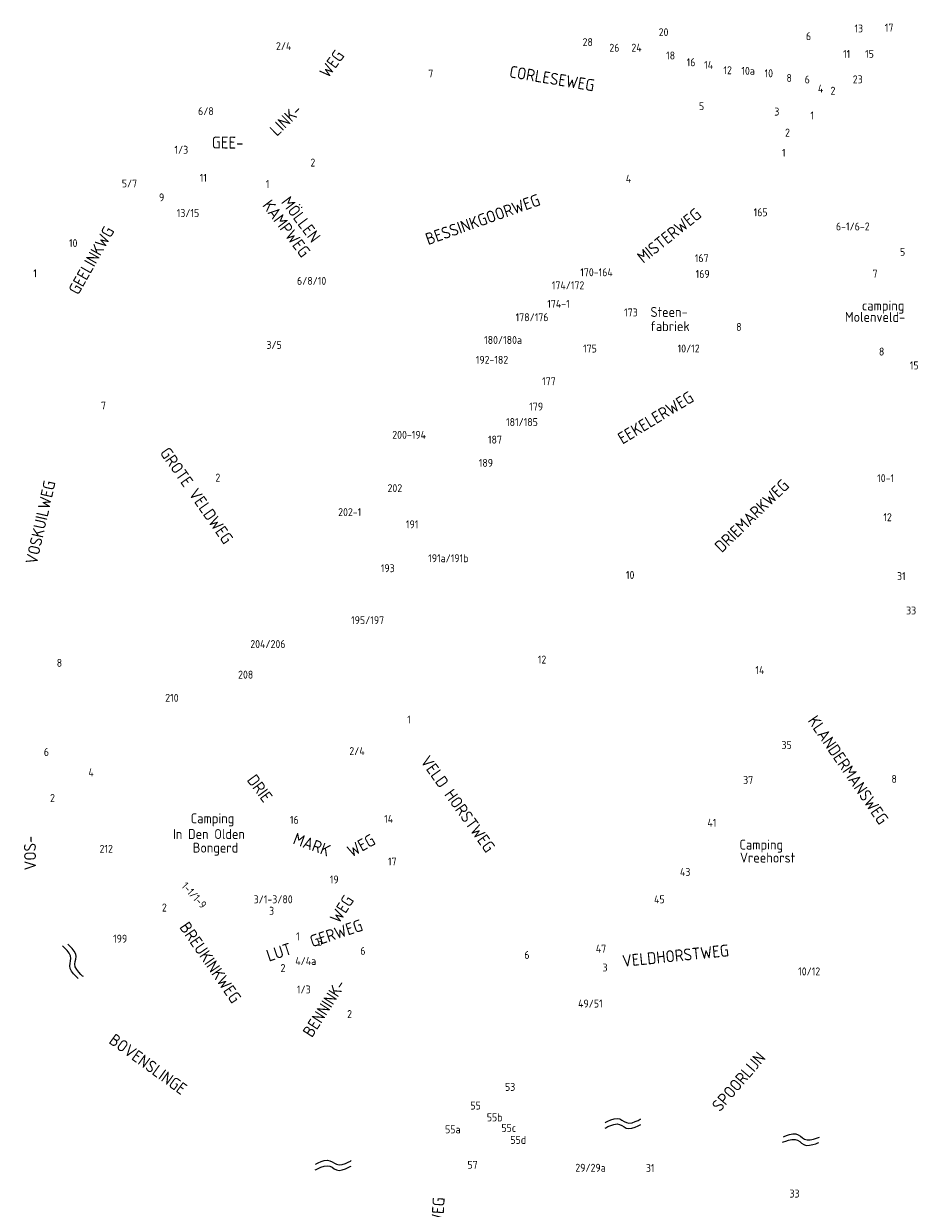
# Model space of a CAD drawing. Extents: x 240000 to 254330, y 435016 to 451025.
# Tile 6 of 25: x 243006 to 245266, y 439999 to 442984. Entities that reach past the tile are written whole.
import ezdxf

# ---------------------------------------------------------------- set-up
doc = ezdxf.new("R2010")
doc.units = 0
doc.header["$LTSCALE"] = 40
doc.header["$MEASUREMENT"] = 0
doc.layers.get('0').update_dxf_attribs({"color": 9, "linetype": 'CONTINUOUS'})
for name, color, linetype in [('ARC-D06WA', 9, 'CONTINUOUS'), ('BOU-D00', 250, 'CONTINUOUS'), ('SEM-D01FA', 250, 'CONTINUOUS'), ('SEM-D01HN', 250, 'CONTINUOUS'), ('SEM-D03ST', 250, 'CONTINUOUS'), ('SEM-D03WA', 250, 'CONTINUOUS')]:
    doc.layers.add(name, color=color, linetype=linetype)
doc.layers.get('BOU-D00').off()
doc.styles.add('ISO', font='ISO.shx', dxfattribs={"height": 23})

# ---------------------------------------------------------------- blocks, each defined once
blk = doc.blocks.new('HUIS')
at = {"layer": 'SEM-D01HN', "linetype": 'Continuous', "style": 'ISO'}
blk.add_attdef('HUISNUMMER', (22.2, -8.4), '', height=23, dxfattribs=at)
blk = doc.blocks.new('WAT')
for points in [[(-1.788, 0.358), (-1.722, 0.436), (-1.551, 0.622), (-1.313, 0.844), (-1.046, 1.03), (-0.788, 1.108), (-0.569, 1.03), (-0.378, 0.844), (-0.198, 0.622), (-0.007, 0.436), (0.212, 0.358), (0.47, 0.436), (0.737, 0.622), (0.975, 0.844), (1.146, 1.03), (1.212, 1.108)], [(-1.788, -0.568), (-1.722, -0.49), (-1.551, -0.304), (-1.313, -0.082), (-1.046, 0.104), (-0.788, 0.182), (-0.569, 0.104), (-0.378, -0.082), (-0.198, -0.304), (-0.007, -0.49), (0.212, -0.568), (0.47, -0.49), (0.737, -0.304), (0.975, -0.082), (1.146, 0.104), (1.212, 0.182)]]:
    blk.add_lwpolyline(points)

msp = doc.modelspace()

# ---------------------------------------------------------------- block references
at = {"layer": 'ARC-D06WA', "yscale": 15}
for p, xscale, zscale, rotation in [((243131.1, 440631.4), 30, 30, 108.5650641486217), ((244523.8, 440208.9), 30, 30, 359.0116581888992), ((244971.6, 440167.3), 29.99999999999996, 29.99999999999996, 352.5073416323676), ((243794.1, 440103.7), 30, 30, 359.0113780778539)]:
    msp.add_blockref('WAT', p, dxfattribs=dict(at, xscale=xscale, zscale=zscale, rotation=rotation))
at = {"layer": 'BOU-D00'}
ref = msp.add_blockref('HUIS', (245111.8, 442943), dxfattribs=dict(at, rotation=353.4743645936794))
ref.add_attrib('HUISNUMMER', '13', (245098, 442962.4), dxfattribs={"layer": 'SEM-D01HN', "height": 20, "rotation": 359.4723, "style": 'ISO'})
ref = msp.add_blockref('HUIS', (245175.5, 442947.1), dxfattribs=dict(at, rotation=355.9681133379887))
ref.add_attrib('HUISNUMMER', '17', (245174.7, 442964.3), dxfattribs={"layer": 'SEM-D01HN', "height": 20, "rotation": 0.2907, "style": 'ISO'})
ref = msp.add_blockref('HUIS', (244446.1, 442908.7), dxfattribs=at)
ref.add_attrib('HUISNUMMER', '28', (244413.5, 442927.9), dxfattribs={"layer": 'SEM-D01HN', "height": 20, "style": 'ISO'})
ref = msp.add_blockref('HUIS', (244577.7, 442963.1), dxfattribs=at)
ref.add_attrib('HUISNUMMER', '20', (244605.1, 442953), dxfattribs={"layer": 'SEM-D01HN', "height": 20, "style": 'ISO'})
ref = msp.add_blockref('HUIS', (245007.9, 442940.5), dxfattribs=at)
ref.add_attrib('HUISNUMMER', '6', (244975.9, 442942.9), dxfattribs={"layer": 'SEM-D01HN', "height": 20, "style": 'ISO'})
ref = msp.add_blockref('HUIS', (243689.7, 442956.9), dxfattribs=at)
ref.add_attrib('HUISNUMMER', '2/4', (243641.3, 442917.9), dxfattribs={"layer": 'SEM-D01HN', "height": 20, "style": 'ISO'})
ref = msp.add_blockref('HUIS', (244503.6, 442894), dxfattribs=at)
ref.add_attrib('HUISNUMMER', '26', (244480.9, 442913.8), dxfattribs={"layer": 'SEM-D01HN', "height": 20, "style": 'ISO'})
ref = msp.add_blockref('HUIS', (244563.2, 442894.8), dxfattribs=at)
ref.add_attrib('HUISNUMMER', '24', (244536.4, 442914), dxfattribs={"layer": 'SEM-D01HN', "height": 20, "style": 'ISO'})
ref = msp.add_blockref('HUIS', (245087.8, 442940.8), dxfattribs=at)
ref.add_attrib('HUISNUMMER', '11', (245069.4, 442898.2), dxfattribs={"layer": 'SEM-D01HN', "height": 20, "style": 'ISO'})
ref = msp.add_blockref('HUIS', (245132.8, 442940.4), dxfattribs=at)
ref.add_attrib('HUISNUMMER', '15', (245125, 442898.2), dxfattribs={"layer": 'SEM-D01HN', "height": 20, "style": 'ISO'})
ref = msp.add_blockref('HUIS', (244637.2, 442872.8), dxfattribs=at)
ref.add_attrib('HUISNUMMER', '18', (244623.8, 442894.2), dxfattribs={"layer": 'SEM-D01HN', "height": 20, "style": 'ISO'})
ref = msp.add_blockref('HUIS', (244683, 442856.1), dxfattribs=at)
ref.add_attrib('HUISNUMMER', '16', (244675.6, 442877.2), dxfattribs={"layer": 'SEM-D01HN', "height": 20, "style": 'ISO'})
ref = msp.add_blockref('HUIS', (244731.2, 442848.4), dxfattribs=at)
ref.add_attrib('HUISNUMMER', '14', (244719.5, 442870.5), dxfattribs={"layer": 'SEM-D01HN', "height": 20, "style": 'ISO'})
ref = msp.add_blockref('HUIS', (244010.7, 442890.1), dxfattribs=at)
ref.add_attrib('HUISNUMMER', '7', (244024.9, 442848.9), dxfattribs={"layer": 'SEM-D01HN', "height": 20, "style": 'ISO'})
ref = msp.add_blockref('HUIS', (244799.8, 442838), dxfattribs=at)
ref.add_attrib('HUISNUMMER', '12', (244768.1, 442857.1), dxfattribs={"layer": 'SEM-D01HN', "height": 20, "style": 'ISO'})
ref = msp.add_blockref('HUIS', (244837.3, 442834.2), dxfattribs=at)
ref.add_attrib('HUISNUMMER', '10a', (244813.3, 442855.6), dxfattribs={"layer": 'SEM-D01HN', "height": 20, "style": 'ISO'})
ref = msp.add_blockref('HUIS', (244870.4, 442829), dxfattribs=at)
ref.add_attrib('HUISNUMMER', '10', (244871.8, 442849.4), dxfattribs={"layer": 'SEM-D01HN', "height": 20, "style": 'ISO'})
ref = msp.add_blockref('HUIS', (244911.6, 442827.4), dxfattribs=at)
ref.add_attrib('HUISNUMMER', '8', (244927, 442837.8), dxfattribs={"layer": 'SEM-D01HN', "height": 20, "style": 'ISO'})
ref = msp.add_blockref('HUIS', (244961.8, 442815.9), dxfattribs=at)
ref.add_attrib('HUISNUMMER', '6', (244972.8, 442833.9), dxfattribs={"layer": 'SEM-D01HN', "height": 20, "style": 'ISO'})
ref = msp.add_blockref('HUIS', (245023.1, 442796), dxfattribs=at)
ref.add_attrib('HUISNUMMER', '4', (245006.1, 442810.5), dxfattribs={"layer": 'SEM-D01HN', "height": 20, "style": 'ISO'})
ref = msp.add_blockref('HUIS', (245070.4, 442843.2), dxfattribs=at)
ref.add_attrib('HUISNUMMER', '23', (245093.9, 442834.2), dxfattribs={"layer": 'SEM-D01HN', "height": 20, "style": 'ISO'})
ref = msp.add_blockref('HUIS', (245049.7, 442786.9), dxfattribs=at)
ref.add_attrib('HUISNUMMER', '2', (245037.9, 442805.6), dxfattribs={"layer": 'SEM-D01HN', "height": 20, "style": 'ISO'})
ref = msp.add_blockref('HUIS', (243429, 442738.6), dxfattribs=at)
ref.add_attrib('HUISNUMMER', '6/8', (243445.2, 442753.9), dxfattribs={"layer": 'SEM-D01HN', "height": 20, "style": 'ISO'})
ref = msp.add_blockref('HUIS', (244697.1, 442804.9), dxfattribs=at)
ref.add_attrib('HUISNUMMER', '5', (244706.6, 442766.6), dxfattribs={"layer": 'SEM-D01HN', "height": 20, "style": 'ISO'})
ref = msp.add_blockref('HUIS', (244930.4, 442762), dxfattribs=at)
ref.add_attrib('HUISNUMMER', '3', (244896.2, 442752.9), dxfattribs={"layer": 'SEM-D01HN', "height": 20, "style": 'ISO'})
ref = msp.add_blockref('HUIS', (244968.4, 442754.9), dxfattribs=at)
ref.add_attrib('HUISNUMMER', '1', (244987.2, 442743.1), dxfattribs={"layer": 'SEM-D01HN', "height": 20, "style": 'ISO'})
ref = msp.add_blockref('HUIS', (244955, 442724.2), dxfattribs=at)
ref.add_attrib('HUISNUMMER', '2', (244923.4, 442700), dxfattribs={"layer": 'SEM-D01HN', "height": 20, "style": 'ISO'})
ref = msp.add_blockref('HUIS', (243373.9, 442695.4), dxfattribs=at)
ref.add_attrib('HUISNUMMER', '1/3', (243385.8, 442656.8), dxfattribs={"layer": 'SEM-D01HN', "height": 20, "style": 'ISO'})
ref = msp.add_blockref('HUIS', (244946.2, 442665), dxfattribs=at)
ref.add_attrib('HUISNUMMER', '1', (244915.6, 442649.1), dxfattribs={"layer": 'SEM-D01HN', "height": 20, "style": 'ISO'})
ref = msp.add_blockref('HUIS', (243704.6, 442633.4), dxfattribs=at)
ref.add_attrib('HUISNUMMER', '2', (243728.1, 442624.5), dxfattribs={"layer": 'SEM-D01HN', "height": 20, "style": 'ISO'})
ref = msp.add_blockref('HUIS', (243274.2, 442615.4), dxfattribs=at)
ref.add_attrib('HUISNUMMER', '5/7', (243253.1, 442571.8), dxfattribs={"layer": 'SEM-D01HN', "height": 20, "style": 'ISO'})
ref = msp.add_blockref('HUIS', (243426, 442595.1), dxfattribs=at)
ref.add_attrib('HUISNUMMER', '11', (243449.5, 442586.1), dxfattribs={"layer": 'SEM-D01HN', "height": 20, "style": 'ISO'})
ref = msp.add_blockref('HUIS', (243645.6, 442584.7), dxfattribs=at)
ref.add_attrib('HUISNUMMER', '1', (243615.8, 442570.5), dxfattribs={"layer": 'SEM-D01HN', "height": 20, "style": 'ISO'})
ref = msp.add_blockref('HUIS', (244498.7, 442592.5), dxfattribs=at)
ref.add_attrib('HUISNUMMER', '4', (244522.2, 442583.6), dxfattribs={"layer": 'SEM-D01HN', "height": 20, "style": 'ISO'})
ref = msp.add_blockref('HUIS', (243373.2, 442568.2), dxfattribs=at)
ref.add_attrib('HUISNUMMER', '9', (243346.9, 442536.8), dxfattribs={"layer": 'SEM-D01HN', "height": 20, "style": 'ISO'})
ref = msp.add_blockref('HUIS', (243418.1, 442545.1), dxfattribs=at)
ref.add_attrib('HUISNUMMER', '13/15', (243391.5, 442497.3), dxfattribs={"layer": 'SEM-D01HN', "height": 20, "style": 'ISO'})
ref = msp.add_blockref('HUIS', (244909.3, 442537.7), dxfattribs=at)
ref.add_attrib('HUISNUMMER', '165', (244844.2, 442499.2), dxfattribs={"layer": 'SEM-D01HN', "height": 20, "style": 'ISO'})
ref = msp.add_blockref('HUIS', (245190.2, 442440), dxfattribs=at)
ref.add_attrib('HUISNUMMER', '6-1/6-2', (245051.6, 442463.5), dxfattribs={"layer": 'SEM-D01HN', "height": 20, "style": 'ISO'})
ref = msp.add_blockref('HUIS', (243118.8, 442399.3), dxfattribs=at)
ref.add_attrib('HUISNUMMER', '10', (243120.1, 442421.5), dxfattribs={"layer": 'SEM-D01HN', "height": 20, "style": 'ISO'})
ref = msp.add_blockref('HUIS', (245196.7, 442392.3), dxfattribs=at)
ref.add_attrib('HUISNUMMER', '5', (245212.8, 442399.5), dxfattribs={"layer": 'SEM-D01HN', "height": 20, "style": 'ISO'})
ref = msp.add_blockref('HUIS', (244676.6, 442402), dxfattribs=at)
ref.add_attrib('HUISNUMMER', '167', (244696.1, 442383.6), dxfattribs={"layer": 'SEM-D01HN', "height": 20, "style": 'ISO'})
ref = msp.add_blockref('HUIS', (243029.3, 442390.8), dxfattribs=at)
ref.add_attrib('HUISNUMMER', '1', (243030.3, 442345.6), dxfattribs={"layer": 'SEM-D01HN', "height": 20, "style": 'ISO'})
ref = msp.add_blockref('HUIS', (244483.7, 442323.4), dxfattribs=at)
ref.add_attrib('HUISNUMMER', '170-164', (244407.7, 442348), dxfattribs={"layer": 'SEM-D01HN', "height": 20, "style": 'ISO'})
ref = msp.add_blockref('HUIS', (244674.7, 442352.7), dxfattribs=at)
ref.add_attrib('HUISNUMMER', '169', (244698.2, 442343.8), dxfattribs={"layer": 'SEM-D01HN', "height": 20, "style": 'ISO'})
ref = msp.add_blockref('HUIS', (245171.7, 442378.6), dxfattribs=at)
ref.add_attrib('HUISNUMMER', '7', (245143.7, 442344.6), dxfattribs={"layer": 'SEM-D01HN', "height": 20, "style": 'ISO'})
ref = msp.add_blockref('HUIS', (243820, 442354.5), dxfattribs=at)
ref.add_attrib('HUISNUMMER', '6/8/10', (243694.3, 442326.3), dxfattribs={"layer": 'SEM-D01HN', "height": 20, "style": 'ISO'})
ref = msp.add_blockref('HUIS', (244459.6, 442296.7), dxfattribs=at)
ref.add_attrib('HUISNUMMER', '174/172', (244336, 442315.2), dxfattribs={"layer": 'SEM-D01HN', "height": 20, "style": 'ISO'})
ref = msp.add_blockref('HUIS', (244425.9, 442295), dxfattribs=at)
ref.add_attrib('HUISNUMMER', '174-1', (244324.6, 442268.4), dxfattribs={"layer": 'SEM-D01HN', "height": 20, "style": 'ISO'})
ref = msp.add_blockref('HUIS', (244503.2, 442275.3), dxfattribs=at)
ref.add_attrib('HUISNUMMER', '173', (244518, 442246.9), dxfattribs={"layer": 'SEM-D01HN', "height": 20, "style": 'ISO'})
ref = msp.add_blockref('HUIS', (244382.5, 442222), dxfattribs=at)
ref.add_attrib('HUISNUMMER', '178/176', (244244.9, 442234.7), dxfattribs={"layer": 'SEM-D01HN', "height": 20, "style": 'ISO'})
ref = msp.add_blockref('HUIS', (244837.6, 442202.1), dxfattribs=at)
ref.add_attrib('HUISNUMMER', '8', (244800.3, 442210.4), dxfattribs={"layer": 'SEM-D01HN', "height": 20, "style": 'ISO'})
ref = msp.add_blockref('HUIS', (243593.8, 442174), dxfattribs=at)
ref.add_attrib('HUISNUMMER', '3/5', (243617.3, 442165), dxfattribs={"layer": 'SEM-D01HN', "height": 20, "style": 'ISO'})
ref = msp.add_blockref('HUIS', (244328.4, 442179.4), dxfattribs=at)
ref.add_attrib('HUISNUMMER', '180/180a', (244165.5, 442177.4), dxfattribs={"layer": 'SEM-D01HN', "height": 20, "style": 'ISO'})
ref = msp.add_blockref('HUIS', (244396.2, 442184.1), dxfattribs=at)
ref.add_attrib('HUISNUMMER', '175', (244414.7, 442155.8), dxfattribs={"layer": 'SEM-D01HN', "height": 20, "style": 'ISO'})
ref = msp.add_blockref('HUIS', (244757.6, 442152.1), dxfattribs=at)
ref.add_attrib('HUISNUMMER', '10/12', (244652.8, 442155.9), dxfattribs={"layer": 'SEM-D01HN', "height": 20, "style": 'ISO'})
ref = msp.add_blockref('HUIS', (244296.9, 442140.9), dxfattribs=at)
ref.add_attrib('HUISNUMMER', '192-182', (244144.6, 442127.4), dxfattribs={"layer": 'SEM-D01HN', "height": 20, "style": 'ISO'})
ref = msp.add_blockref('HUIS', (245196.2, 442141.8), dxfattribs=at)
ref.add_attrib('HUISNUMMER', '8', (245159.8, 442148.1), dxfattribs={"layer": 'SEM-D01HN', "height": 20, "style": 'ISO'})
ref = msp.add_blockref('HUIS', (245252.4, 442153.1), dxfattribs=at)
ref.add_attrib('HUISNUMMER', '15', (245237.6, 442113.4), dxfattribs={"layer": 'SEM-D01HN', "height": 20, "style": 'ISO'})
ref = msp.add_blockref('HUIS', (244288, 442082.4), dxfattribs=at)
ref.add_attrib('HUISNUMMER', '177', (244311.5, 442073.5), dxfattribs={"layer": 'SEM-D01HN', "height": 20, "style": 'ISO'})
ref = msp.add_blockref('HUIS', (243181.4, 442035.2), dxfattribs=at)
ref.add_attrib('HUISNUMMER', '7', (243200.7, 442012.4), dxfattribs={"layer": 'SEM-D01HN', "height": 20, "style": 'ISO'})
ref = msp.add_blockref('HUIS', (244256, 442012.1), dxfattribs=at)
ref.add_attrib('HUISNUMMER', '179', (244279.2, 442009.6), dxfattribs={"layer": 'SEM-D01HN', "height": 20, "style": 'ISO'})
ref = msp.add_blockref('HUIS', (244199.5, 441982), dxfattribs=at)
ref.add_attrib('HUISNUMMER', '181/185', (244220.8, 441970.6), dxfattribs={"layer": 'SEM-D01HN', "height": 20, "style": 'ISO'})
ref = msp.add_blockref('HUIS', (244062.4, 441917.4), dxfattribs=at)
ref.add_attrib('HUISNUMMER', '200-194', (243934.2, 441938.4), dxfattribs={"layer": 'SEM-D01HN', "height": 20, "style": 'ISO'})
ref = msp.add_blockref('HUIS', (244209.3, 441966.5), dxfattribs=at)
ref.add_attrib('HUISNUMMER', '187', (244175.3, 441926.3), dxfattribs={"layer": 'SEM-D01HN', "height": 20, "style": 'ISO'})
ref = msp.add_blockref('HUIS', (244128.6, 441876.7), dxfattribs=at)
ref.add_attrib('HUISNUMMER', '189', (244152.1, 441867.7), dxfattribs={"layer": 'SEM-D01HN', "height": 20, "style": 'ISO'})
ref = msp.add_blockref('HUIS', (243522.6, 441814.8), dxfattribs=at)
ref.add_attrib('HUISNUMMER', '2', (243488.9, 441830.6), dxfattribs={"layer": 'SEM-D01HN', "height": 20, "style": 'ISO'})
ref = msp.add_blockref('HUIS', (245245.1, 441843), dxfattribs=at)
ref.add_attrib('HUISNUMMER', '10-1', (245155.3, 441829.2), dxfattribs={"layer": 'SEM-D01HN', "height": 20, "style": 'ISO'})
ref = msp.add_blockref('HUIS', (243936.1, 441779.2), dxfattribs=at)
ref.add_attrib('HUISNUMMER', '202', (243922.3, 441804.1), dxfattribs={"layer": 'SEM-D01HN', "height": 20, "style": 'ISO'})
ref = msp.add_blockref('HUIS', (243892.7, 441781.8), dxfattribs=at)
ref.add_attrib('HUISNUMMER', '202-1', (243798, 441743.7), dxfattribs={"layer": 'SEM-D01HN', "height": 20, "style": 'ISO'})
ref = msp.add_blockref('HUIS', (243958, 441702.7), dxfattribs=at)
ref.add_attrib('HUISNUMMER', '191', (243968.6, 441712.9), dxfattribs={"layer": 'SEM-D01HN', "height": 20, "style": 'ISO'})
ref = msp.add_blockref('HUIS', (245206.5, 441769.6), dxfattribs=at)
ref.add_attrib('HUISNUMMER', '12', (245170.9, 441730.8), dxfattribs={"layer": 'SEM-D01HN', "height": 20, "style": 'ISO'})
ref = msp.add_blockref('HUIS', (244001.2, 441636.4), dxfattribs=at)
ref.add_attrib('HUISNUMMER', '191a/191b', (244024.7, 441627.4), dxfattribs={"layer": 'SEM-D01HN', "height": 20, "style": 'ISO'})
ref = msp.add_blockref('HUIS', (243881.9, 441611.3), dxfattribs=at)
ref.add_attrib('HUISNUMMER', '193', (243905.4, 441602.3), dxfattribs={"layer": 'SEM-D01HN', "height": 20, "style": 'ISO'})
ref = msp.add_blockref('HUIS', (244569.5, 441567.2), dxfattribs=at)
ref.add_attrib('HUISNUMMER', '10', (244522.7, 441585.3), dxfattribs={"layer": 'SEM-D01HN', "height": 20, "style": 'ISO'})
ref = msp.add_blockref('HUIS', (245181.6, 441591.4), dxfattribs=at)
ref.add_attrib('HUISNUMMER', '31', (245205.2, 441582.4), dxfattribs={"layer": 'SEM-D01HN', "height": 20, "style": 'ISO'})
ref = msp.add_blockref('HUIS', (245204.8, 441504.7), dxfattribs=at)
ref.add_attrib('HUISNUMMER', '33', (245228.3, 441495.7), dxfattribs={"layer": 'SEM-D01HN', "height": 20, "style": 'ISO'})
ref = msp.add_blockref('HUIS', (243807.1, 441480.4), dxfattribs=at)
ref.add_attrib('HUISNUMMER', '195/197', (243830.6, 441471.4), dxfattribs={"layer": 'SEM-D01HN', "height": 20, "style": 'ISO'})
ref = msp.add_blockref('HUIS', (243718, 441445.1), dxfattribs=at)
ref.add_attrib('HUISNUMMER', '204/206', (243576.7, 441411.2), dxfattribs={"layer": 'SEM-D01HN', "height": 20, "style": 'ISO'})
ref = msp.add_blockref('HUIS', (243065.6, 441372.7), dxfattribs=at)
ref.add_attrib('HUISNUMMER', '8', (243089.2, 441363.7), dxfattribs={"layer": 'SEM-D01HN', "height": 20, "style": 'ISO'})
ref = msp.add_blockref('HUIS', (244277.3, 441381.1), dxfattribs=at)
ref.add_attrib('HUISNUMMER', '12', (244300.8, 441372.1), dxfattribs={"layer": 'SEM-D01HN', "height": 20, "style": 'ISO'})
ref = msp.add_blockref('HUIS', (243624.2, 441338.9), dxfattribs=at)
ref.add_attrib('HUISNUMMER', '208', (243546, 441334.1), dxfattribs={"layer": 'SEM-D01HN', "height": 20, "style": 'ISO'})
ref = msp.add_blockref('HUIS', (244906.8, 441336.7), dxfattribs=at)
ref.add_attrib('HUISNUMMER', '14', (244848.8, 441345.6), dxfattribs={"layer": 'SEM-D01HN', "height": 20, "style": 'ISO'})
ref = msp.add_blockref('HUIS', (243336.7, 441259.3), dxfattribs=at)
ref.add_attrib('HUISNUMMER', '210', (243362.5, 441275.8), dxfattribs={"layer": 'SEM-D01HN', "height": 20, "style": 'ISO'})
ref = msp.add_blockref('HUIS', (243997, 441209.7), dxfattribs=at)
ref.add_attrib('HUISNUMMER', '1', (243971.9, 441221), dxfattribs={"layer": 'SEM-D01HN', "height": 20, "style": 'ISO'})
ref = msp.add_blockref('HUIS', (243033.2, 441148.2), dxfattribs=at)
ref.add_attrib('HUISNUMMER', '6', (243056.7, 441139.2), dxfattribs={"layer": 'SEM-D01HN', "height": 20, "style": 'ISO'})
ref = msp.add_blockref('HUIS', (243860.4, 441114.8), dxfattribs=at)
ref.add_attrib('HUISNUMMER', '2/4', (243826, 441141.5), dxfattribs={"layer": 'SEM-D01HN', "height": 20, "style": 'ISO'})
ref = msp.add_blockref('HUIS', (244890.9, 441165.8), dxfattribs=at)
ref.add_attrib('HUISNUMMER', '35', (244914.4, 441156.8), dxfattribs={"layer": 'SEM-D01HN', "height": 20, "style": 'ISO'})
ref = msp.add_blockref('HUIS', (243145.5, 441096.7), dxfattribs=at)
ref.add_attrib('HUISNUMMER', '4', (243169, 441087.7), dxfattribs={"layer": 'SEM-D01HN', "height": 20, "style": 'ISO'})
ref = msp.add_blockref('HUIS', (244794.4, 441077.6), dxfattribs=at)
ref.add_attrib('HUISNUMMER', '37', (244817.9, 441068.6), dxfattribs={"layer": 'SEM-D01HN', "height": 20, "style": 'ISO'})
ref = msp.add_blockref('HUIS', (245167.8, 441080.5), dxfattribs=at)
ref.add_attrib('HUISNUMMER', '8', (245191.3, 441071.5), dxfattribs={"layer": 'SEM-D01HN', "height": 20, "style": 'ISO'})
ref = msp.add_blockref('HUIS', (243060.7, 441006.3), dxfattribs=at)
ref.add_attrib('HUISNUMMER', '2', (243072.6, 441023.4), dxfattribs={"layer": 'SEM-D01HN', "height": 20, "style": 'ISO'})
ref = msp.add_blockref('HUIS', (243653.1, 440977.2), dxfattribs=at)
ref.add_attrib('HUISNUMMER', '16', (243676.6, 440968.2), dxfattribs={"layer": 'SEM-D01HN', "height": 20, "style": 'ISO'})
ref = msp.add_blockref('HUIS', (243961.8, 440966.3), dxfattribs=at)
ref.add_attrib('HUISNUMMER', '14', (243913.9, 440970.6), dxfattribs={"layer": 'SEM-D01HN', "height": 20, "style": 'ISO'})
ref = msp.add_blockref('HUIS', (244704.4, 440969.8), dxfattribs=at)
ref.add_attrib('HUISNUMMER', '41', (244727.9, 440960.8), dxfattribs={"layer": 'SEM-D01HN', "height": 20, "style": 'ISO'})
ref = msp.add_blockref('HUIS', (243177.5, 440889), dxfattribs=at)
ref.add_attrib('HUISNUMMER', '212', (243197, 440895.3), dxfattribs={"layer": 'SEM-D01HN', "height": 20, "style": 'ISO'})
ref = msp.add_blockref('HUIS', (243970.7, 440868.1), dxfattribs=at)
ref.add_attrib('HUISNUMMER', '17', (243923.4, 440863.3), dxfattribs={"layer": 'SEM-D01HN', "height": 20, "style": 'ISO'})
ref = msp.add_blockref('HUIS', (243807.4, 440854.3), dxfattribs=at)
ref.add_attrib('HUISNUMMER', '19', (243776.9, 440817.9), dxfattribs={"layer": 'SEM-D01HN', "height": 20, "style": 'ISO'})
ref = msp.add_blockref('HUIS', (244647.3, 440871.4), dxfattribs=at)
ref.add_attrib('HUISNUMMER', '43', (244658.7, 440836.9), dxfattribs={"layer": 'SEM-D01HN', "height": 20, "style": 'ISO'})
ref = msp.add_blockref('HUIS', (243511.5, 440707.2), dxfattribs=dict(at, rotation=312.4934945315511))
ref.add_attrib('HUISNUMMER', '1-1/1-9', (243401.7, 440809.9), dxfattribs={"layer": 'SEM-D01HN', "height": 20, "rotation": 312.4935, "style": 'ISO'})
ref = msp.add_blockref('HUIS', (243574.6, 440747.5), dxfattribs=at)
ref.add_attrib('HUISNUMMER', '3/1-3/80', (243585.2, 440768), dxfattribs={"layer": 'SEM-D01HN', "height": 20, "style": 'ISO'})
ref = msp.add_blockref('HUIS', (244582.2, 440802.7), dxfattribs=at)
ref.add_attrib('HUISNUMMER', '45', (244593.5, 440768.1), dxfattribs={"layer": 'SEM-D01HN', "height": 20, "style": 'ISO'})
ref = msp.add_blockref('HUIS', (243348, 440726.5), dxfattribs=at)
ref.add_attrib('HUISNUMMER', '2', (243354.1, 440747.3), dxfattribs={"layer": 'SEM-D01HN', "height": 20, "style": 'ISO'})
ref = msp.add_blockref('HUIS', (243605.1, 440741.4), dxfattribs=at)
ref.add_attrib('HUISNUMMER', '3', (243624.2, 440739.1), dxfattribs={"layer": 'SEM-D01HN', "height": 20, "style": 'ISO'})
ref = msp.add_blockref('HUIS', (243207.8, 440677.8), dxfattribs=at)
ref.add_attrib('HUISNUMMER', '199', (243231.3, 440668.8), dxfattribs={"layer": 'SEM-D01HN', "height": 20, "style": 'ISO'})
ref = msp.add_blockref('HUIS', (243706.4, 440659), dxfattribs=at)
ref.add_attrib('HUISNUMMER', '1', (243692, 440674.7), dxfattribs={"layer": 'SEM-D01HN', "height": 20, "style": 'ISO'})
ref = msp.add_blockref('HUIS', (243727.8, 440669.3), dxfattribs=at)
ref.add_attrib('HUISNUMMER', '3', (243746, 440660.9), dxfattribs={"layer": 'SEM-D01HN', "height": 20, "style": 'ISO'})
ref = msp.add_blockref('HUIS', (243830.3, 440647.2), dxfattribs=at)
ref.add_attrib('HUISNUMMER', '6', (243853.8, 440638.2), dxfattribs={"layer": 'SEM-D01HN', "height": 20, "style": 'ISO'})
ref = msp.add_blockref('HUIS', (244444.4, 440622.4), dxfattribs=at)
ref.add_attrib('HUISNUMMER', '47', (244446.8, 440643.6), dxfattribs={"layer": 'SEM-D01HN', "height": 20, "style": 'ISO'})
ref = msp.add_blockref('HUIS', (243772.1, 440640.1), dxfattribs=at)
ref.add_attrib('HUISNUMMER', '4/4a', (243690, 440612.6), dxfattribs={"layer": 'SEM-D01HN', "height": 20, "style": 'ISO'})
ref = msp.add_blockref('HUIS', (244289.4, 440611.5), dxfattribs=at)
ref.add_attrib('HUISNUMMER', '6', (244266.9, 440627.9), dxfattribs={"layer": 'SEM-D01HN', "height": 20, "style": 'ISO'})
ref = msp.add_blockref('HUIS', (243636.4, 440582.7), dxfattribs=at)
ref.add_attrib('HUISNUMMER', '2', (243652.9, 440594.8), dxfattribs={"layer": 'SEM-D01HN', "height": 20, "style": 'ISO'})
ref = msp.add_blockref('HUIS', (244444.4, 440622.4), dxfattribs=at)
ref.add_attrib('HUISNUMMER', '3', (244463.7, 440596.2), dxfattribs={"layer": 'SEM-D01HN', "height": 20, "style": 'ISO'})
ref = msp.add_blockref('HUIS', (245026.7, 440628.4), dxfattribs=at)
ref.add_attrib('HUISNUMMER', '10/12', (244956.3, 440586.4), dxfattribs={"layer": 'SEM-D01HN', "height": 20, "style": 'ISO'})
ref = msp.add_blockref('HUIS', (243753.8, 440577.6), dxfattribs=at)
ref.add_attrib('HUISNUMMER', '1/3', (243694.1, 440540.9), dxfattribs={"layer": 'SEM-D01HN', "height": 20, "style": 'ISO'})
ref = msp.add_blockref('HUIS', (244393.5, 440550.3), dxfattribs=at)
ref.add_attrib('HUISNUMMER', '49/51', (244402.2, 440505.3), dxfattribs={"layer": 'SEM-D01HN', "height": 20, "style": 'ISO'})
ref = msp.add_blockref('HUIS', (243797.1, 440487.9), dxfattribs=at)
ref.add_attrib('HUISNUMMER', '2', (243820.6, 440478.9), dxfattribs={"layer": 'SEM-D01HN', "height": 20, "style": 'ISO'})
ref = msp.add_blockref('HUIS', (244194.7, 440304.2), dxfattribs=at)
ref.add_attrib('HUISNUMMER', '53', (244218.2, 440295.3), dxfattribs={"layer": 'SEM-D01HN', "height": 20, "style": 'ISO'})
ref = msp.add_blockref('HUIS', (244138.4, 440226.4), dxfattribs=at)
ref.add_attrib('HUISNUMMER', '55', (244131, 440248.3), dxfattribs={"layer": 'SEM-D01HN', "height": 20, "style": 'ISO'})
ref = msp.add_blockref('HUIS', (244166.4, 440200.5), dxfattribs=at)
ref.add_attrib('HUISNUMMER', '55b', (244172.3, 440218.6), dxfattribs={"layer": 'SEM-D01HN', "height": 20, "style": 'ISO'})
ref = msp.add_blockref('HUIS', (244128, 440197.9), dxfattribs=at)
ref.add_attrib('HUISNUMMER', '55a', (244067.2, 440188.3), dxfattribs={"layer": 'SEM-D01HN', "height": 20, "style": 'ISO'})
ref = msp.add_blockref('HUIS', (244190.1, 440185.6), dxfattribs=at)
ref.add_attrib('HUISNUMMER', '55c', (244209.1, 440191.9), dxfattribs={"layer": 'SEM-D01HN', "height": 20, "style": 'ISO'})
ref = msp.add_blockref('HUIS', (244208.4, 440167.6), dxfattribs=at)
ref.add_attrib('HUISNUMMER', '55d', (244231.7, 440161.7), dxfattribs={"layer": 'SEM-D01HN', "height": 20, "style": 'ISO'})
ref = msp.add_blockref('HUIS', (244100, 440107.9), dxfattribs=at)
ref.add_attrib('HUISNUMMER', '57', (244123.5, 440098.9), dxfattribs={"layer": 'SEM-D01HN', "height": 20, "style": 'ISO'})
ref = msp.add_blockref('HUIS', (244518.7, 440118.9), dxfattribs=at)
ref.add_attrib('HUISNUMMER', '29/29a', (244395.1, 440091.6), dxfattribs={"layer": 'SEM-D01HN', "height": 20, "style": 'ISO'})
ref = msp.add_blockref('HUIS', (244549.4, 440099.9), dxfattribs=at)
ref.add_attrib('HUISNUMMER', '31', (244572.9, 440090.9), dxfattribs={"layer": 'SEM-D01HN', "height": 20, "style": 'ISO'})
ref = msp.add_blockref('HUIS', (244981.9, 440016), dxfattribs=at)
ref.add_attrib('HUISNUMMER', '33', (244934.7, 440026.5), dxfattribs={"layer": 'SEM-D01HN', "height": 20, "style": 'ISO'})

# ---------------------------------------------------------------- texts
at = {"layer": 'SEM-D01FA', "style": 'ISO'}
for s, p in [('Steen-', (244584.5, 442245.5)), ('fabriek', (244583.7, 442209.7)), ('Camping', (243426.7, 440969.5)), ('In Den Olden', (243381.9, 440930)), ('Bongerd', (243431.9, 440895.7)), ('Camping', (244808.6, 440903.4)), ('Vreehorst', (244809.7, 440870.6))]:
    msp.add_text(s, height=25, dxfattribs=at).set_placement(p)
for s, p in [('camping', (245116.9, 442261.8)), ('Molenveld-', (245074, 442233.2))]:
    msp.add_text(s, height=25, rotation=359.7703, dxfattribs=at).set_placement(p)
at = {"layer": 'SEM-D03ST', "style": 'ISO'}
for s, rotation, p in [('WEG', 53.7745, (243772.8, 442845.4)), ('CORLESEWEG', 350.4496, (244227.4, 442849.5)), ('LINK-', 44.5868, (243643.8, 442699)), ('GEE-', 359.3599, (243479.4, 442670.2)), ('BESSINKGOORWEG', 19.6446, (244024.5, 442426.2)), ('KAMPWEG', 306.9185, (243605.5, 442526.2)), ('MÖLLEN', 306.9185, (243652.9, 442534.5)), ('MISTERWEG', 38.7004, (244566.2, 442379.1)), ('GEELINKWG', 60.543, (243143.4, 442299.1)), ('EEKELERWEG', 31.2892, (244514.1, 441923.5)), ('GROTE VELDWEG', 304.9865, (243347.7, 441903.1)), ('VOSKUILWEG', 77.2259, (243039.1, 441620)), ('DRIEMARKWEG', 44.2202, (244763.8, 441649.8)), ('KLANDERMANSWEG', 304.4663, (244979.1, 441228)), ('VELD HORSTWEG', 305.6243, (244003.6, 441126)), ('DRIE', 306.5556, (243566.7, 441078.3)), ('WEG', 28.9264, (243831.5, 440883.1)), ('VOS-', 90.9174, (243037.7, 440851.4)), ('MARK', 339.5089, (243681.9, 440918.8)), ('WEG', 57.3024, (243800.1, 440715.1)), ('BREUKINKWEG', 304.5527, (243396.9, 440707.7)), ('LUT   GERWEG', 18.3337, (243623.5, 440620.6)), ('VELDHORSTWEG', 5.8109, (244514.9, 440607.4)), ('BENNINK-', 57.384, (243731.9, 440427.8)), ('SPOORLIJN', 49.4534, (244759.5, 440240.8)), ('VREE HORSTWEG', 86.4812, (244048.9, 439741.1))]:
    msp.add_text(s, height=30, rotation=rotation, dxfattribs=at).set_placement(p)
at = {"layer": 'SEM-D03WA', "style": 'ISO'}
msp.add_text('BOVENSLINGE', height=30, rotation=324.0929, dxfattribs=at).set_placement((243218.3, 440417.2))

doc.saveas('drawing.dxf')
